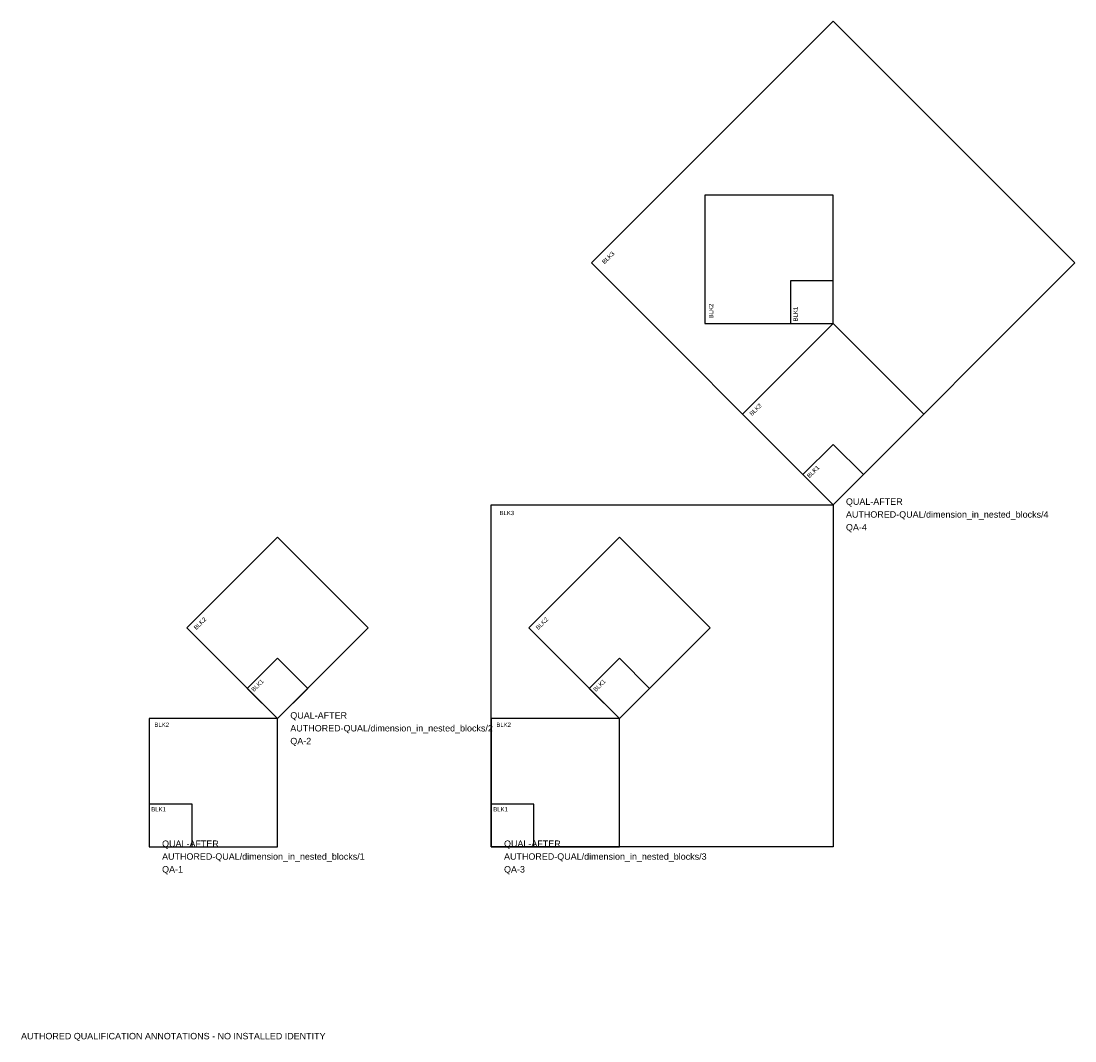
# Model space of a CAD drawing. Header units: metres. Extents: x 0 to 247, y -15 to 223.
import ezdxf

# ---------------------------------------------------------------- set-up
doc = ezdxf.new("R2010")
doc.units = ezdxf.units.M
doc.layers.add('ICT_QUAL_TEST_ONLY', color=7, linetype='Continuous')
doc.styles.add('textstyle3', font='arial.ttf')

# ---------------------------------------------------------------- blocks, each defined once
blk = doc.blocks.new('BLK1')
blk.add_lwpolyline([(0, 0), (10, 0), (10, 10), (0, 10)], close=True)
at = {"style": 'textstyle3'}
blk.add_text('BLK1', height=1, dxfattribs=at).set_placement((0.48, 8.31))
blk = doc.blocks.new('BLK2')
blk.add_lwpolyline([(30, 30), (0, 30), (0, 0), (30, 0)], close=True)
blk.add_blockref('BLK1', (0, 0))
at = {"style": 'textstyle3'}
blk.add_text('BLK2', height=1, dxfattribs=at).set_placement((1.21, 28.06))
blk = doc.blocks.new('BLK3')
blk.add_lwpolyline([(0, 0), (0, 80), (80, 80), (80, 0)], close=True)
at = {"rotation": 45}
blk.add_blockref('BLK2', (30, 30), dxfattribs=at)
blk.add_blockref('BLK2', (0, 0))
at = {"style": 'textstyle3'}
blk.add_text('BLK3', height=1, dxfattribs=at).set_placement((1.96, 77.59))

msp = doc.modelspace()

# ---------------------------------------------------------------- block references
ref = msp.add_blockref('BLK3', (190, 110), dxfattribs=dict(rotation=45))
ref.add_attrib('MANUFACTURER', 'QUAL-AFTER', (193, 110), dxfattribs={"height": 1.5, "style": 'textstyle3'})
ref.add_attrib('ICT_ID', 'AUTHORED-QUAL/dimension_in_nested_blocks/4', (193, 107), dxfattribs={"layer": 'ICT_QUAL_TEST_ONLY', "height": 1.5, "style": 'textstyle3'})
ref.add_attrib('TAG', 'QA-4', (193, 104), dxfattribs={"layer": 'ICT_QUAL_TEST_ONLY', "height": 1.5, "style": 'textstyle3'})
ref = msp.add_blockref('BLK3', (110, 30))
ref.add_attrib('MANUFACTURER', 'QUAL-AFTER', (113, 30), dxfattribs={"height": 1.5, "style": 'textstyle3'})
ref.add_attrib('ICT_ID', 'AUTHORED-QUAL/dimension_in_nested_blocks/3', (113, 27), dxfattribs={"layer": 'ICT_QUAL_TEST_ONLY', "height": 1.5, "style": 'textstyle3'})
ref.add_attrib('TAG', 'QA-3', (113, 24), dxfattribs={"layer": 'ICT_QUAL_TEST_ONLY', "height": 1.5, "style": 'textstyle3'})
ref = msp.add_blockref('BLK2', (60, 60), dxfattribs=dict(rotation=45))
ref.add_attrib('MANUFACTURER', 'QUAL-AFTER', (63, 60), dxfattribs={"height": 1.5, "style": 'textstyle3'})
ref.add_attrib('ICT_ID', 'AUTHORED-QUAL/dimension_in_nested_blocks/2', (63, 57), dxfattribs={"layer": 'ICT_QUAL_TEST_ONLY', "height": 1.5, "style": 'textstyle3'})
ref.add_attrib('TAG', 'QA-2', (63, 54), dxfattribs={"layer": 'ICT_QUAL_TEST_ONLY', "height": 1.5, "style": 'textstyle3'})
ref = msp.add_blockref('BLK2', (30, 30))
ref.add_attrib('MANUFACTURER', 'QUAL-AFTER', (33, 30), dxfattribs={"height": 1.5, "style": 'textstyle3'})
ref.add_attrib('ICT_ID', 'AUTHORED-QUAL/dimension_in_nested_blocks/1', (33, 27), dxfattribs={"layer": 'ICT_QUAL_TEST_ONLY', "height": 1.5, "style": 'textstyle3'})
ref.add_attrib('TAG', 'QA-1', (33, 24), dxfattribs={"layer": 'ICT_QUAL_TEST_ONLY', "height": 1.5, "style": 'textstyle3'})

# ---------------------------------------------------------------- texts
at = {"layer": 'ICT_QUAL_TEST_ONLY', "style": 'textstyle3'}
msp.add_text('AUTHORED QUALIFICATION ANNOTATIONS - NO INSTALLED IDENTITY', height=1.5, dxfattribs=at).set_placement((0, -15))

doc.saveas('drawing.dxf')
